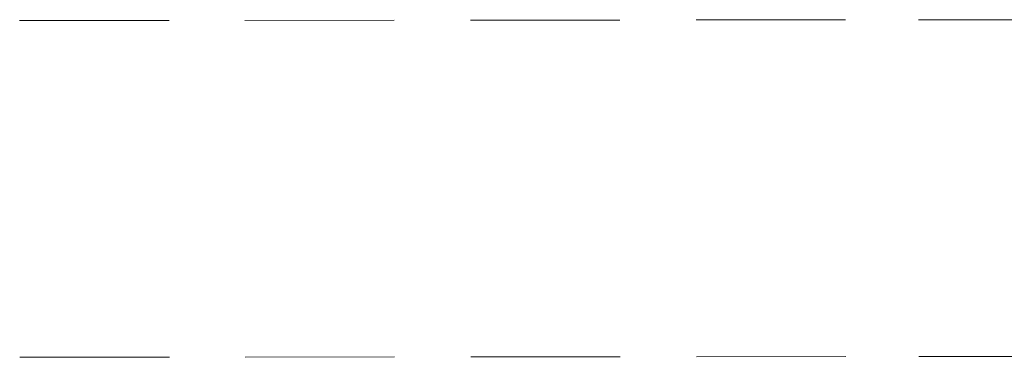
# Model space of a CAD drawing. Header units: inches. Extents: x -5850 to 5646, y 8947 to 13007.
# Tile 55 of 256: x -5039 to -4908, y 11986 to 12031. Entities that reach past the tile are written whole.
import ezdxf

# ---------------------------------------------------------------- set-up
doc = ezdxf.new("R2010")
doc.units = ezdxf.units.IN
doc.header["$MEASUREMENT"] = 0
doc.layers.add('at_Entity', color=7, linetype='Continuous')

msp = doc.modelspace()

# ---------------------------------------------------------------- linework, layer by layer
at = {"layer": 'at_Entity', "color": 7, "lineweight": 20}
for p, q in [((-5019.38, 12031.05), (-5039.24, 12031.04)), ((-4989.44, 12031.08), (-5009.29, 12031.06)), ((-4959.44, 12031.11), (-4979.29, 12031.09)), ((-4929.44, 12031.13), (-4949.29, 12031.12)), ((-4899.44, 12031.16), (-4919.73, 12031.14)), ((-5039.2, 11986.26), (-5019.34, 11986.28)), ((-5009.25, 11986.29), (-4989.4, 11986.31)), ((-4979.25, 11986.32), (-4959.4, 11986.33)), ((-4949.25, 11986.34), (-4929.4, 11986.36)), ((-4919.69, 11986.37), (-4899.4, 11986.39))]:
    msp.add_line(p, q, dxfattribs=at)

doc.saveas('drawing.dxf')
